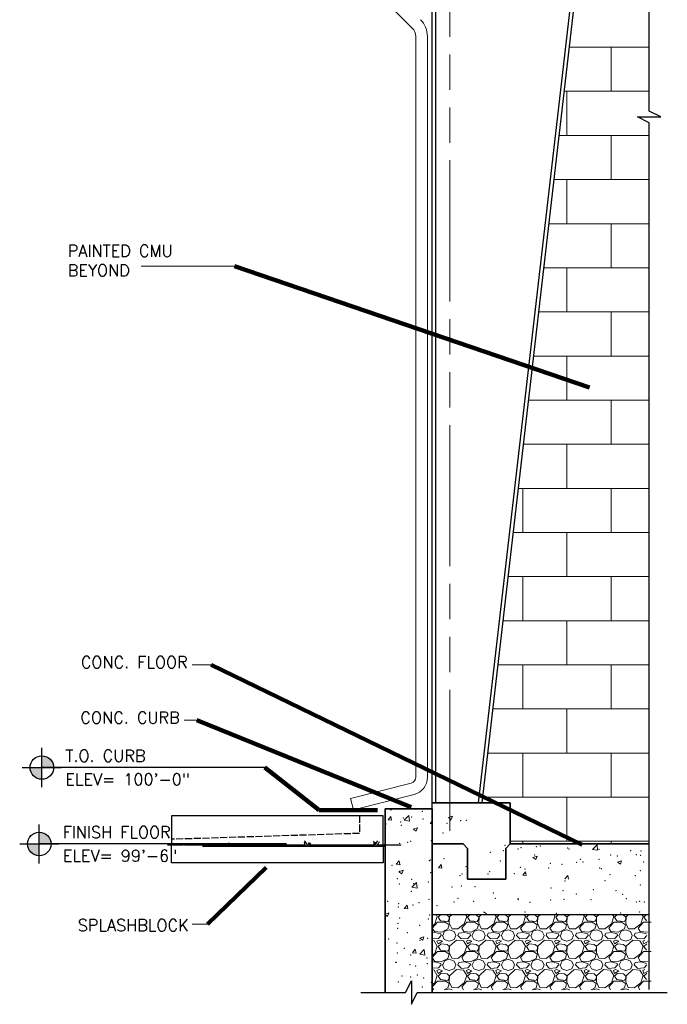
# Model space of a CAD drawing. Extents: x 152 to 589, y 178 to 453.
# Tile 2 of 8: x 264 to 374, y 178 to 345. Entities that reach past the tile are written whole.
import ezdxf

# ---------------------------------------------------------------- set-up
doc = ezdxf.new("R2010")
doc.units = 0
doc.header["$MEASUREMENT"] = 0
for name, pattern in [('od37a204$0$ACAD_ISO02W100', [15, 12, -3]), ('od37a204$0$ACAD_ISO08W100', [36, 24, -3, 6, -3]), ('od37a204$0$ACAD_ISO09W100', [45, 24, -3, 6, -3, 6, -3])]:
    doc.linetypes.add(name, pattern=pattern)
for name, color, linetype, lineweight in [('G-Anno-Text', 53, 'Continuous', 35), ('od37a204$0$A-Anno-Patt', 152, 'Continuous', 18), ('od37a204$0$A-Anno-Text', 53, 'Continuous', 25), ('od37a204$0$A-Roof-Gutr', 1, 'Continuous', 18), ('od37a204$0$A-Roof-Rfdr', 1, 'Continuous', 25), ('od37a204$0$S-Anno-Brkl', 3, 'Continuous', 25), ('od37a204$0$S-Sect-Cntr', 5, 'od37a204$0$ACAD_ISO08W100', 18), ('od37a204$0$S-Sect-Conc', 6, 'Continuous', 35), ('od37a204$0$S-Sect-Fngr', 2, 'Continuous', 35), ('od37a204$0$S-Sect-Join', 1, 'Continuous', 25), ('od37a204$0$S-Sect-Stls', 3, 'Continuous', 25)]:
    doc.layers.add(name, color=color, linetype=linetype, lineweight=lineweight)
doc.styles.add('od37a204$0$NOTES', font='romans.shx')
doc.dimstyles.new('od37a204$0$EARCH', dxfattribs={"dimtxt": 0.125, "dimasz": 0.125, "dimexe": 0.0625, "dimexo": 0.0625, "dimgap": 0.0625, "dimtad": 1, "dimdec": 4, "dimzin": 3, "dimdsep": 46, "dimlunit": 4, "dimtxsty": 'od37a204$0$NOTES', "dimcen": 0.09, "dimclrd": 256, "dimclre": 256, "dimadec": 0, "dimazin": 0, "dimtfac": 0.75, "dimtdec": 4, "dimtmove": 1, "dimatfit": 3, "dimfxl": 0, "dimfrac": 1, "dimtolj": 1, "dimtzin": 3, "dimlwd": 18, "dimlwe": 18, "dimarcsym": 0})

# ---------------------------------------------------------------- blocks, each defined once
blk = doc.blocks.new('od37a204$0$SPLSHS')
at = {"linetype": 'od37a204$0$ACAD_ISO02W100', "ltscale": 0.05}
for p, q in [((2, 2.5), (2, 1)), ((2, 1), (18, 0.5))]:
    blk.add_line(p, q, dxfattribs=at)
at = {"ltscale": 0.05}
for p, q in [((-1.5, 0), (0.486375, 0)), ((0, 0), (0, -1.5)), ((0.772625, 0), (6.255625, 0)), ((6.255625, 0), (6.135125, 0.17975)), ((6.61725, 0), (12.953875, 0)), ((13.0985, 0), (16.893125, 0)), ((17.017, 0), (18.327625, 0)), ((18, -1.5), (18, 0)), ((0, -1.5), (18, -1.5))]:
    blk.add_line(p, q, dxfattribs=at)
at = {"ltscale": 0.05, "flags": 128}
for points in [[(0, 0), (0, 2.5), (18, 2.5), (18, 0)], [(0.486375, 0), (0.350875, 0.225), (0.305625, 0.28525)], [(0.486375, 0.360625), (0.546625, 0.255125), (0.606875, 0.1195), (0.606875, 0.059125), (0.637, 0.029), (0.68225, 0.255125)], [(0.772625, 0), (0.7575, 0.225), (0.787625, 0.3305)], [(6.27075, 0.225), (6.331, 0.149625), (6.376125, 0.07425), (6.436375, -0.016125), (6.52675, 0.209875), (6.61725, 0.315375), (6.6925, 0.37575)], [(6.61725, 0), (6.662375, 0.149625), (6.6925, 0.255125)], [(12.953875, 0), (12.959, 0.0735), (12.96425, 0.125125)], [(13.0055, 0.1355), (13.01075, 0.068375), (13.021, 0.016625), (13.031375, 0.032125), (13.07775, 0.156125), (13.114, 0.1975)], [(13.0985, 0), (13.12425, 0.089), (13.13975, 0.14575)], [(16.893125, 0), (16.88275, 0.0735), (16.857, 0.099375), (16.85175, 0.130375)], [(16.965375, 0.0115), (16.924125, 0.083875), (16.918875, 0.114875), (16.89825, 0.130375)], [(16.965375, 0.0115), (16.97575, 0.047625), (16.986, 0.094125), (16.996375, 0.109625)], [(17.017, 0), (17.027375, 0.063125), (17.037625, 0.099375)]]:
    blk.add_lwpolyline(points, dxfattribs=at)
blk = doc.blocks.new('od37a204$0$TARGET')
h = blk.add_hatch(color=256)
h.paths.add_polyline_path([(0, 0.125), (0, 0), (0.125, 0, 0.000219), (0.125, 0, 0.413978)])
h.paths.add_polyline_path([(0, -0.125), (0, 0), (-0.125, 0, 0.414192)])
for p, q in [((0, -0.208), (0, 0.208)), ((-0.208, 0), (0.208, 0))]:
    blk.add_line(p, q)
blk.add_circle((0, 0), 0.125)
blk = doc.blocks.new('od37a204$0$_None')

msp = doc.modelspace()

# ---------------------------------------------------------------- linework, layer by layer
at = {"layer": 'G-Anno-Text', "lineweight": 18}
for p, q in [((300.7, 303.45), (284.83, 303.45)), ((296.75, 235.71), (293.5, 235.71)), ((294.28, 226.27), (292.11, 226.27)), ((296.13, 191.61), (293.5, 191.61))]:
    msp.add_line(p, q, dxfattribs=at)
at = {"layer": 'od37a204$0$A-Anno-Patt'}
for p, q in [((357.57, 340.68), (371.17, 340.68)), ((364.72, 333.18), (364.72, 340.68)), ((356.7, 333.18), (371.17, 333.18)), ((357.22, 325.68), (357.22, 333.18)), ((355.84, 325.68), (371.17, 325.68)), ((364.72, 318.18), (364.72, 325.68)), ((354.97, 318.18), (371.17, 318.18)), ((357.22, 310.68), (357.22, 318.18)), ((354.11, 310.68), (371.17, 310.68)), ((364.72, 303.18), (364.72, 310.68)), ((353.25, 303.18), (371.17, 303.18)), ((357.22, 295.68), (357.22, 303.18)), ((352.38, 295.68), (371.17, 295.68)), ((364.72, 288.18), (364.72, 295.68)), ((351.52, 288.18), (371.17, 288.18)), ((357.22, 280.68), (357.22, 288.18)), ((350.65, 280.68), (371.17, 280.68)), ((364.72, 273.18), (364.72, 280.68)), ((349.79, 273.18), (371.17, 273.18)), ((357.22, 265.68), (357.22, 273.18)), ((348.93, 265.68), (371.17, 265.68)), ((349.72, 258.18), (349.72, 265.68)), ((364.72, 258.18), (364.72, 265.68)), ((348.06, 258.18), (371.17, 258.18)), ((357.22, 250.68), (357.22, 258.18)), ((347.2, 250.68), (371.17, 250.68)), ((349.72, 243.18), (349.72, 250.68)), ((364.72, 243.18), (364.72, 250.68)), ((346.33, 243.18), (371.17, 243.18)), ((357.22, 235.68), (357.22, 243.18)), ((345.47, 235.68), (371.17, 235.68)), ((349.72, 228.18), (349.72, 235.68)), ((364.72, 228.18), (364.72, 235.68)), ((344.61, 228.18), (371.17, 228.18)), ((357.22, 220.68), (357.22, 228.18)), ((343.74, 220.68), (371.17, 220.68)), ((349.72, 213.18), (349.72, 220.68)), ((364.72, 213.18), (364.72, 220.68)), ((342.88, 213.18), (371.17, 213.18)), ((357.22, 205.68), (357.22, 213.18)), ((326.8, 209.31), (327.28, 209.89)), ((326.8, 209.31), (327.39, 209.26)), ((327.39, 209.26), (327.28, 209.89)), ((329.54, 209.26), (330.31, 210.08)), ((329.54, 209.26), (330.43, 209.13)), ((330.43, 209.13), (330.31, 210.08)), ((337.06, 209.71), (337.76, 209.98)), ((337.06, 209.71), (337.55, 209.37)), ((337.55, 209.37), (337.76, 209.98)), ((331.09, 207.73), (331.79, 208)), ((331.09, 207.73), (331.58, 207.4)), ((331.58, 207.4), (331.79, 208)), ((333.97, 208.69), (334.3, 209.08)), ((333.97, 208.69), (334.3, 208.66)), ((347.58, 205.68), (371.17, 205.68)), ((349.72, 205.23), (349.72, 205.68)), ((361.55, 204.3), (362.33, 205.11)), ((361.55, 204.3), (362.44, 204.16)), ((362.44, 204.16), (362.33, 205.11)), ((364.72, 205.23), (364.72, 205.68)), ((351.43, 202.91), (352.13, 203.18)), ((351.43, 202.91), (351.92, 202.57)), ((351.92, 202.57), (352.13, 203.18)), ((328.18, 201.79), (328.67, 202.37)), ((328.18, 201.79), (328.78, 201.74)), ((328.78, 201.74), (328.67, 202.37)), ((335.36, 201.16), (335.84, 201.74)), ((335.36, 201.16), (335.95, 201.11)), ((335.95, 201.11), (335.84, 201.74)), ((365.8, 202.11), (366.5, 202.38)), ((365.8, 202.11), (366.3, 201.77)), ((366.3, 201.77), (366.5, 202.38)), ((328.65, 200.48), (329.35, 200.75)), ((328.65, 200.48), (329.15, 200.15)), ((329.15, 200.15), (329.35, 200.75)), ((349.7, 199.91), (350.18, 200.48)), ((349.7, 199.91), (350.3, 199.86)), ((350.3, 199.86), (350.18, 200.48)), ((356.87, 199.28), (357.36, 199.86)), ((357.47, 199.23), (357.36, 199.86)), ((330.86, 197.87), (331.64, 198.68)), ((330.86, 197.87), (331.75, 197.73)), ((331.75, 197.73), (331.64, 198.68)), ((329.57, 194.27), (330.05, 194.84)), ((329.57, 194.27), (330.17, 194.22)), ((330.17, 194.22), (330.05, 194.84)), ((326.3, 193.26), (326.92, 193.5)), ((326.3, 193.18), (326.72, 192.9)), ((326.72, 192.9), (326.92, 193.5)), ((334.77, 191.63), (335.17, 192.88)), ((335.18, 192.88), (334.97, 193.23)), ((335.77, 193.23), (335.32, 192.78)), ((335.32, 192.78), (335.72, 192.18)), ((336.83, 193.13), (336.18, 193.23)), ((337.23, 192.78), (336.83, 193.13)), ((337.27, 192.83), (337.22, 191.78)), ((337.22, 192.48), (337.22, 192.78)), ((337.71, 193.23), (337.27, 192.83)), ((339.77, 191.63), (340.17, 192.88)), ((340.18, 192.88), (339.97, 193.23)), ((340.77, 193.23), (340.32, 192.78)), ((340.32, 192.78), (340.72, 192.18)), ((341.83, 193.13), (341.18, 193.23)), ((342.23, 192.78), (341.83, 193.13)), ((342.27, 192.83), (342.22, 191.78)), ((342.22, 192.48), (342.22, 192.78)), ((342.71, 193.23), (342.27, 192.83)), ((343.02, 193.68), (343.52, 193.35)), ((344.77, 191.63), (345.17, 192.88)), ((345.18, 192.88), (344.97, 193.23)), ((345.77, 193.23), (345.32, 192.78)), ((345.32, 192.78), (345.72, 192.18)), ((346.83, 193.13), (346.18, 193.23)), ((347.23, 192.78), (346.83, 193.13)), ((347.27, 192.83), (347.22, 191.78)), ((347.22, 192.48), (347.22, 192.78)), ((347.71, 193.23), (347.27, 192.83)), ((349.77, 191.63), (350.17, 192.88)), ((350.18, 192.88), (349.97, 193.23)), ((350.77, 193.23), (350.32, 192.78)), ((350.32, 192.78), (350.72, 192.18)), ((351.83, 193.13), (351.18, 193.23)), ((352.23, 192.78), (351.83, 193.13)), ((352.27, 192.83), (352.22, 191.78)), ((352.22, 192.48), (352.22, 192.78)), ((352.71, 193.23), (352.27, 192.83)), ((354.77, 191.63), (355.17, 192.88)), ((355.18, 192.88), (354.97, 193.23)), ((355.77, 193.23), (355.32, 192.78)), ((355.32, 192.78), (355.72, 192.18)), ((356.83, 193.13), (356.18, 193.23)), ((357.23, 192.78), (356.83, 193.13)), ((356.87, 193.28), (357.46, 193.23)), ((357.27, 192.83), (357.22, 191.78)), ((357.22, 192.48), (357.22, 192.78)), ((357.71, 193.23), (357.27, 192.83)), ((359.77, 191.63), (360.17, 192.88)), ((360.18, 192.88), (359.97, 193.23)), ((360.77, 193.23), (360.32, 192.78)), ((360.32, 192.78), (360.72, 192.18)), ((361.83, 193.13), (361.18, 193.23)), ((362.23, 192.78), (361.83, 193.13)), ((362.27, 192.83), (362.22, 191.78)), ((362.22, 192.48), (362.22, 192.78)), ((362.71, 193.23), (362.27, 192.83)), ((364.77, 191.63), (365.17, 192.88)), ((365.18, 192.88), (364.97, 193.23)), ((365.77, 193.23), (365.32, 192.78)), ((365.32, 192.78), (365.72, 192.18)), ((366.83, 193.13), (366.18, 193.23)), ((367.23, 192.78), (366.83, 193.13)), ((367.27, 192.83), (367.22, 191.78)), ((367.22, 192.48), (367.22, 192.78)), ((367.71, 193.23), (367.27, 192.83)), ((369.77, 191.63), (370.17, 192.88)), ((370.18, 192.88), (369.97, 193.23)), ((370.77, 193.23), (370.32, 192.78)), ((370.32, 192.78), (370.72, 192.18)), ((334.3, 191.26), (334.77, 191.63)), ((334.32, 190.93), (335.22, 191.93)), ((334.68, 190.33), (334.33, 190.93)), ((335.22, 191.93), (336.52, 191.93)), ((335.72, 192.18), (336.97, 192.03)), ((336.52, 191.94), (337.17, 191.49)), ((337.17, 191.48), (336.97, 190.78)), ((336.98, 192.03), (337.23, 192.48)), ((337.22, 191.79), (337.62, 190.84)), ((337.62, 190.83), (338.67, 190.78)), ((338.67, 190.78), (339.77, 191.63)), ((339.32, 190.93), (340.22, 191.93)), ((339.68, 190.33), (339.33, 190.93)), ((340.22, 191.93), (341.52, 191.93)), ((340.72, 192.18), (341.97, 192.03)), ((341.52, 191.94), (342.17, 191.49)), ((342.17, 191.48), (341.97, 190.78)), ((341.98, 192.03), (342.23, 192.48)), ((342.22, 191.79), (342.62, 190.84)), ((342.62, 190.83), (343.67, 190.78)), ((343.67, 190.78), (344.77, 191.63)), ((344.32, 190.93), (345.22, 191.93)), ((344.68, 190.33), (344.33, 190.93)), ((345.22, 191.93), (346.52, 191.93)), ((345.72, 192.18), (346.97, 192.03)), ((346.52, 191.94), (347.17, 191.49)), ((347.17, 191.48), (346.97, 190.78)), ((346.98, 192.03), (347.23, 192.48)), ((347.22, 191.79), (347.62, 190.84)), ((347.62, 190.83), (348.67, 190.78)), ((348.67, 190.78), (349.77, 191.63)), ((349.32, 190.93), (350.22, 191.93)), ((349.68, 190.33), (349.33, 190.93)), ((350.22, 191.93), (351.52, 191.93)), ((350.72, 192.18), (351.97, 192.03)), ((351.52, 191.94), (352.17, 191.49)), ((352.17, 191.48), (351.97, 190.78)), ((351.98, 192.03), (352.23, 192.48)), ((352.22, 191.79), (352.62, 190.84)), ((352.62, 190.83), (353.67, 190.78)), ((353.67, 190.78), (354.77, 191.63)), ((354.32, 190.93), (355.22, 191.93)), ((354.68, 190.33), (354.33, 190.93)), ((355.22, 191.93), (356.52, 191.93)), ((355.72, 192.18), (356.97, 192.03)), ((356.52, 191.94), (357.17, 191.49)), ((357.17, 191.48), (356.97, 190.78)), ((356.98, 192.03), (357.23, 192.48)), ((357.22, 191.79), (357.62, 190.84)), ((357.62, 190.83), (358.67, 190.78)), ((358.67, 190.78), (359.77, 191.63)), ((359.32, 190.93), (360.22, 191.93)), ((359.68, 190.33), (359.33, 190.93)), ((360.22, 191.93), (361.52, 191.93)), ((360.72, 192.18), (361.97, 192.03)), ((361.52, 191.94), (362.17, 191.49)), ((361.98, 192.03), (362.23, 192.48)), ((362.18, 191.48), (361.98, 190.78)), ((362.22, 191.79), (362.62, 190.84)), ((362.62, 190.83), (363.67, 190.78)), ((363.67, 190.78), (364.77, 191.63)), ((364.32, 190.93), (365.22, 191.93)), ((364.68, 190.33), (364.33, 190.93)), ((365.22, 191.93), (366.52, 191.93)), ((365.72, 192.18), (366.97, 192.03)), ((366.52, 191.94), (367.17, 191.49)), ((366.98, 192.03), (367.23, 192.48)), ((367.18, 191.48), (366.98, 190.78)), ((367.22, 191.79), (367.62, 190.84)), ((367.62, 190.83), (368.67, 190.78)), ((368.67, 190.78), (369.77, 191.63)), ((369.32, 190.93), (370.22, 191.93)), ((369.68, 190.33), (369.33, 190.93)), ((370.22, 191.93), (371.52, 191.93)), ((332.19, 189.21), (332.89, 189.47)), ((332.19, 189.21), (332.69, 188.87)), ((332.69, 188.87), (332.89, 189.47)), ((334.77, 190.18), (334.3, 190.13)), ((335.37, 189.18), (334.3, 189.09)), ((335.92, 190.23), (334.67, 190.33)), ((335.77, 189.93), (334.77, 190.18)), ((335.82, 189.68), (335.37, 189.18)), ((335.82, 189.68), (335.77, 189.93)), ((336.97, 190.78), (335.92, 190.23)), ((336.07, 189.68), (336.37, 188.98)), ((336.12, 189.68), (336.42, 190.38)), ((336.42, 190.38), (337.22, 190.63)), ((337.22, 190.63), (338.02, 190.33)), ((338.02, 190.33), (338.32, 189.68)), ((338.07, 188.98), (338.32, 189.68)), ((338.67, 189.68), (338.82, 190.08)), ((339.22, 189.09), (338.67, 189.69)), ((339.77, 190.18), (338.82, 190.08)), ((340.37, 189.18), (339.22, 189.08)), ((340.92, 190.23), (339.67, 190.33)), ((340.77, 189.93), (339.77, 190.18)), ((340.82, 189.68), (340.37, 189.18)), ((340.82, 189.68), (340.77, 189.93)), ((341.97, 190.78), (340.92, 190.23)), ((341.07, 189.68), (341.37, 188.98)), ((341.12, 189.68), (341.42, 190.38)), ((341.42, 190.38), (342.22, 190.63)), ((342.22, 190.63), (343.02, 190.33)), ((343.02, 190.33), (343.32, 189.68)), ((343.07, 188.98), (343.32, 189.68)), ((343.67, 189.68), (343.82, 190.08)), ((344.22, 189.09), (343.67, 189.69)), ((344.77, 190.18), (343.82, 190.08)), ((345.37, 189.18), (344.22, 189.08)), ((345.92, 190.23), (344.67, 190.33)), ((345.77, 189.93), (344.77, 190.18)), ((345.82, 189.68), (345.37, 189.18)), ((345.82, 189.68), (345.77, 189.93)), ((346.97, 190.78), (345.92, 190.23)), ((346.07, 189.68), (346.37, 188.98)), ((346.12, 189.68), (346.42, 190.38)), ((346.42, 190.38), (347.22, 190.63)), ((347.22, 190.63), (348.02, 190.33)), ((348.02, 190.33), (348.32, 189.68)), ((348.07, 188.98), (348.32, 189.68)), ((348.67, 189.68), (348.82, 190.08)), ((349.22, 189.09), (348.67, 189.69)), ((349.77, 190.18), (348.82, 190.08)), ((350.37, 189.18), (349.22, 189.08)), ((350.92, 190.23), (349.67, 190.33)), ((350.77, 189.93), (349.77, 190.18)), ((350.82, 189.68), (350.37, 189.18)), ((350.82, 189.68), (350.77, 189.93)), ((351.97, 190.78), (350.92, 190.23)), ((351.07, 189.68), (351.37, 188.98)), ((351.12, 189.68), (351.42, 190.38)), ((351.42, 190.38), (352.22, 190.63)), ((352.22, 190.63), (353.02, 190.33)), ((353.02, 190.33), (353.32, 189.68)), ((353.07, 188.98), (353.32, 189.68)), ((353.67, 189.68), (353.82, 190.08)), ((354.22, 189.09), (353.67, 189.69)), ((354.77, 190.18), (353.82, 190.08)), ((355.37, 189.18), (354.22, 189.08)), ((355.92, 190.23), (354.67, 190.33)), ((355.77, 189.93), (354.77, 190.18)), ((355.82, 189.68), (355.37, 189.18)), ((355.82, 189.68), (355.77, 189.93)), ((356.97, 190.78), (355.92, 190.23)), ((356.07, 189.68), (356.37, 188.98)), ((356.12, 189.68), (356.42, 190.38)), ((356.42, 190.38), (357.22, 190.63)), ((357.22, 190.63), (358.02, 190.33)), ((358.02, 190.33), (358.32, 189.68)), ((358.07, 188.98), (358.32, 189.68)), ((358.67, 189.68), (358.82, 190.08)), ((359.22, 189.09), (358.67, 189.69)), ((359.77, 190.18), (358.82, 190.08)), ((360.37, 189.18), (359.22, 189.08)), ((360.92, 190.23), (359.67, 190.33)), ((360.77, 189.93), (359.77, 190.18)), ((360.82, 189.68), (360.37, 189.18)), ((360.82, 189.68), (360.77, 189.93)), ((361.97, 190.78), (360.92, 190.23)), ((361.07, 189.68), (361.37, 188.98)), ((361.12, 189.68), (361.42, 190.38)), ((361.42, 190.38), (362.22, 190.63)), ((362.22, 190.63), (363.02, 190.33)), ((363.02, 190.33), (363.32, 189.68)), ((363.07, 188.98), (363.32, 189.68)), ((363.67, 189.68), (363.82, 190.08)), ((364.22, 189.09), (363.67, 189.69)), ((364.77, 190.18), (363.82, 190.08)), ((365.37, 189.18), (364.22, 189.08)), ((365.92, 190.23), (364.67, 190.33)), ((365.77, 189.93), (364.77, 190.18)), ((365.82, 189.68), (365.37, 189.18)), ((365.82, 189.68), (365.77, 189.93)), ((366.97, 190.78), (365.92, 190.23)), ((366.07, 189.68), (366.37, 188.98)), ((366.12, 189.68), (366.42, 190.38)), ((366.42, 190.38), (367.22, 190.63)), ((367.22, 190.63), (368.02, 190.33)), ((368.02, 190.33), (368.32, 189.68)), ((368.07, 188.98), (368.32, 189.68)), ((368.67, 189.68), (368.82, 190.08)), ((369.22, 189.09), (368.67, 189.69)), ((369.77, 190.18), (368.82, 190.08)), ((370.37, 189.18), (369.22, 189.08)), ((370.92, 190.23), (369.67, 190.33)), ((370.77, 189.93), (369.77, 190.18)), ((370.82, 189.68), (370.37, 189.18)), ((334.62, 188.78), (334.3, 188.81)), ((335.18, 187.88), (334.63, 188.78)), ((334.77, 186.63), (335.17, 187.88)), ((335.47, 188.88), (335.12, 188.73)), ((335.12, 188.73), (335.32, 188.23)), ((335.32, 188.23), (336.07, 188.68)), ((335.82, 188.28), (335.32, 187.78)), ((335.32, 187.78), (335.72, 187.18)), ((336.07, 188.68), (335.47, 188.88)), ((336.83, 188.13), (335.83, 188.28)), ((336.37, 188.98), (337.22, 188.73)), ((337.23, 187.78), (336.83, 188.13)), ((336.98, 187.03), (337.23, 187.48)), ((337.22, 188.73), (338.07, 188.98)), ((337.27, 187.83), (337.22, 186.78)), ((337.22, 187.48), (337.22, 187.78)), ((338.42, 188.88), (337.27, 187.83)), ((339.62, 188.78), (338.42, 188.88)), ((340.18, 187.88), (339.63, 188.78)), ((339.77, 186.63), (340.17, 187.88)), ((340.47, 188.88), (340.12, 188.73)), ((340.12, 188.73), (340.32, 188.23)), ((340.32, 188.23), (341.07, 188.68)), ((340.82, 188.28), (340.32, 187.78)), ((340.32, 187.78), (340.72, 187.18)), ((341.07, 188.68), (340.47, 188.88)), ((341.83, 188.13), (340.83, 188.28)), ((341.37, 188.98), (342.22, 188.73)), ((342.23, 187.78), (341.83, 188.13)), ((341.98, 187.03), (342.23, 187.48)), ((342.22, 188.73), (343.07, 188.98)), ((342.27, 187.83), (342.22, 186.78)), ((342.22, 187.48), (342.22, 187.78)), ((343.42, 188.88), (342.27, 187.83)), ((344.62, 188.78), (343.42, 188.88)), ((345.18, 187.88), (344.63, 188.78)), ((344.77, 186.63), (345.17, 187.88)), ((345.47, 188.88), (345.12, 188.73)), ((345.12, 188.73), (345.32, 188.23)), ((345.32, 188.23), (346.07, 188.68)), ((345.82, 188.28), (345.32, 187.78)), ((345.32, 187.78), (345.72, 187.18)), ((346.07, 188.68), (345.47, 188.88)), ((346.83, 188.13), (345.83, 188.28)), ((346.37, 188.98), (347.22, 188.73)), ((347.23, 187.78), (346.83, 188.13)), ((346.98, 187.03), (347.23, 187.48)), ((347.22, 188.73), (348.07, 188.98)), ((347.27, 187.83), (347.22, 186.78)), ((347.22, 187.48), (347.22, 187.78)), ((348.42, 188.88), (347.27, 187.83)), ((349.62, 188.78), (348.42, 188.88)), ((350.18, 187.88), (349.63, 188.78)), ((349.77, 186.63), (350.17, 187.88)), ((350.47, 188.88), (350.12, 188.73)), ((350.12, 188.73), (350.32, 188.23)), ((350.32, 188.23), (351.07, 188.68)), ((350.82, 188.28), (350.32, 187.78)), ((350.32, 187.78), (350.72, 187.18)), ((351.07, 188.68), (350.47, 188.88)), ((351.83, 188.13), (350.83, 188.28)), ((351.37, 188.98), (352.22, 188.73)), ((352.23, 187.78), (351.83, 188.13)), ((351.98, 187.03), (352.23, 187.48)), ((352.22, 188.73), (353.07, 188.98)), ((352.27, 187.83), (352.22, 186.78)), ((352.22, 187.48), (352.22, 187.78)), ((353.42, 188.88), (352.27, 187.83)), ((354.62, 188.78), (353.42, 188.88)), ((355.18, 187.88), (354.63, 188.78)), ((354.77, 186.63), (355.17, 187.88)), ((355.47, 188.88), (355.12, 188.73)), ((355.12, 188.73), (355.32, 188.23)), ((355.32, 188.23), (356.07, 188.68)), ((355.82, 188.28), (355.32, 187.78)), ((355.32, 187.78), (355.72, 187.18)), ((356.07, 188.68), (355.47, 188.88)), ((356.83, 188.13), (355.83, 188.28)), ((356.37, 188.98), (357.22, 188.73)), ((357.23, 187.78), (356.83, 188.13)), ((356.98, 187.03), (357.23, 187.48)), ((357.22, 188.73), (358.07, 188.98)), ((357.27, 187.83), (357.22, 186.78)), ((357.22, 187.48), (357.22, 187.78)), ((358.42, 188.88), (357.27, 187.83)), ((359.62, 188.78), (358.42, 188.88)), ((360.18, 187.88), (359.63, 188.78)), ((359.77, 186.63), (360.17, 187.88)), ((360.47, 188.88), (360.12, 188.73)), ((360.12, 188.73), (360.32, 188.23)), ((360.32, 188.23), (361.07, 188.68)), ((360.82, 188.28), (360.32, 187.78)), ((360.32, 187.78), (360.72, 187.18)), ((361.07, 188.68), (360.47, 188.88)), ((361.83, 188.13), (360.83, 188.28)), ((361.37, 188.98), (362.22, 188.73)), ((362.23, 187.78), (361.83, 188.13)), ((361.98, 187.03), (362.23, 187.48)), ((362.22, 188.73), (363.07, 188.98)), ((362.27, 187.83), (362.22, 186.78)), ((362.22, 187.48), (362.22, 187.78)), ((363.42, 188.88), (362.27, 187.83)), ((364.62, 188.78), (363.42, 188.88)), ((365.18, 187.88), (364.63, 188.78)), ((364.77, 186.63), (365.17, 187.88)), ((365.47, 188.88), (365.12, 188.73)), ((365.12, 188.73), (365.32, 188.23)), ((365.32, 188.23), (366.07, 188.68)), ((365.82, 188.28), (365.32, 187.78)), ((365.32, 187.78), (365.72, 187.18)), ((366.07, 188.68), (365.47, 188.88)), ((366.83, 188.13), (365.83, 188.28)), ((366.37, 188.98), (367.22, 188.73)), ((367.23, 187.78), (366.83, 188.13)), ((366.98, 187.03), (367.23, 187.48)), ((367.22, 188.73), (368.07, 188.98)), ((367.27, 187.83), (367.22, 186.78)), ((367.22, 187.48), (367.22, 187.78)), ((368.42, 188.88), (367.27, 187.83)), ((369.62, 188.78), (368.42, 188.88)), ((370.18, 187.88), (369.63, 188.78)), ((369.77, 186.63), (370.17, 187.88)), ((370.47, 188.88), (370.12, 188.73)), ((370.12, 188.73), (370.32, 188.23)), ((370.32, 188.23), (371.07, 188.68)), ((370.82, 188.28), (370.32, 187.78)), ((370.32, 187.78), (370.72, 187.18)), ((330.96, 186.75), (331.44, 187.32)), ((330.96, 186.75), (331.56, 186.69)), ((331.56, 186.69), (331.44, 187.32)), ((332.19, 186.47), (332.97, 187.28)), ((332.19, 186.47), (333.08, 186.33)), ((333.08, 186.33), (332.97, 187.28)), ((334.3, 186.26), (334.77, 186.63)), ((334.32, 185.93), (335.22, 186.93)), ((334.68, 185.33), (334.33, 185.93)), ((335.22, 186.93), (336.52, 186.93)), ((335.72, 187.18), (336.97, 187.03)), ((336.52, 186.94), (337.17, 186.49)), ((337.17, 186.48), (336.97, 185.78)), ((337.22, 186.79), (337.62, 185.84)), ((337.62, 185.83), (338.67, 185.78)), ((338.67, 185.78), (339.77, 186.63)), ((339.32, 185.93), (340.22, 186.93)), ((339.68, 185.33), (339.33, 185.93)), ((340.22, 186.93), (341.52, 186.93)), ((340.72, 187.18), (341.97, 187.03)), ((341.52, 186.94), (342.17, 186.49)), ((342.17, 186.48), (341.97, 185.78)), ((342.22, 186.79), (342.62, 185.84)), ((342.62, 185.83), (343.67, 185.78)), ((343.67, 185.78), (344.77, 186.63)), ((344.32, 185.93), (345.22, 186.93)), ((344.68, 185.33), (344.33, 185.93)), ((345.22, 186.93), (346.52, 186.93)), ((345.72, 187.18), (346.97, 187.03)), ((346.52, 186.94), (347.17, 186.49)), ((347.17, 186.48), (346.97, 185.78)), ((347.22, 186.79), (347.62, 185.84)), ((347.62, 185.83), (348.67, 185.78)), ((348.67, 185.78), (349.77, 186.63)), ((349.32, 185.93), (350.22, 186.93)), ((349.68, 185.33), (349.33, 185.93)), ((350.22, 186.93), (351.52, 186.93)), ((350.72, 187.18), (351.97, 187.03)), ((351.52, 186.94), (352.17, 186.49)), ((352.17, 186.48), (351.97, 185.78)), ((352.22, 186.79), (352.62, 185.84)), ((352.62, 185.83), (353.67, 185.78)), ((353.67, 185.78), (354.77, 186.63)), ((354.32, 185.93), (355.22, 186.93)), ((354.68, 185.33), (354.33, 185.93)), ((355.22, 186.93), (356.52, 186.93)), ((355.72, 187.18), (356.97, 187.03)), ((356.52, 186.94), (357.17, 186.49)), ((357.17, 186.48), (356.97, 185.78)), ((357.22, 186.79), (357.62, 185.84)), ((357.62, 185.83), (358.67, 185.78)), ((358.67, 185.78), (359.77, 186.63)), ((359.32, 185.93), (360.22, 186.93)), ((359.68, 185.33), (359.33, 185.93)), ((360.22, 186.93), (361.52, 186.93)), ((360.72, 187.18), (361.97, 187.03)), ((361.52, 186.94), (362.17, 186.49)), ((362.18, 186.48), (361.98, 185.78)), ((362.22, 186.79), (362.62, 185.84)), ((362.62, 185.83), (363.67, 185.78)), ((363.67, 185.78), (364.77, 186.63)), ((364.32, 185.93), (365.22, 186.93)), ((364.68, 185.33), (364.33, 185.93)), ((365.22, 186.93), (366.52, 186.93)), ((365.72, 187.18), (366.97, 187.03)), ((366.52, 186.94), (367.17, 186.49)), ((367.18, 186.48), (366.98, 185.78)), ((367.22, 186.79), (367.62, 185.84)), ((367.62, 185.83), (368.67, 185.78)), ((368.67, 185.78), (369.77, 186.63)), ((369.32, 185.93), (370.22, 186.93)), ((369.68, 185.33), (369.33, 185.93)), ((370.22, 186.93), (371.52, 186.93)), ((334.77, 185.18), (334.3, 185.13)), ((335.37, 184.18), (334.3, 184.09)), ((335.92, 185.23), (334.67, 185.33)), ((335.77, 184.93), (334.77, 185.18)), ((335.82, 184.68), (335.37, 184.18)), ((335.82, 184.68), (335.77, 184.93)), ((336.97, 185.78), (335.92, 185.23)), ((336.07, 184.68), (336.37, 183.98)), ((336.12, 184.68), (336.42, 185.38)), ((336.42, 185.38), (337.22, 185.63)), ((337.22, 185.63), (338.02, 185.33)), ((338.02, 185.33), (338.32, 184.68)), ((338.07, 183.98), (338.32, 184.68)), ((338.67, 184.68), (338.82, 185.08)), ((339.22, 184.09), (338.67, 184.69)), ((339.77, 185.18), (338.82, 185.08)), ((340.37, 184.18), (339.22, 184.08)), ((340.92, 185.23), (339.67, 185.33)), ((340.77, 184.93), (339.77, 185.18)), ((340.82, 184.68), (340.37, 184.18)), ((340.82, 184.68), (340.77, 184.93)), ((341.97, 185.78), (340.92, 185.23)), ((341.07, 184.68), (341.37, 183.98)), ((341.12, 184.68), (341.42, 185.38)), ((341.42, 185.38), (342.22, 185.63)), ((342.22, 185.63), (343.02, 185.33)), ((343.02, 185.33), (343.32, 184.68)), ((343.07, 183.98), (343.32, 184.68)), ((343.67, 184.68), (343.82, 185.08)), ((344.22, 184.09), (343.67, 184.69)), ((344.77, 185.18), (343.82, 185.08)), ((345.37, 184.18), (344.22, 184.08)), ((345.92, 185.23), (344.67, 185.33)), ((345.77, 184.93), (344.77, 185.18)), ((345.82, 184.68), (345.37, 184.18)), ((345.82, 184.68), (345.77, 184.93)), ((346.97, 185.78), (345.92, 185.23)), ((346.07, 184.68), (346.37, 183.98)), ((346.12, 184.68), (346.42, 185.38)), ((346.42, 185.38), (347.22, 185.63)), ((347.22, 185.63), (348.02, 185.33)), ((348.02, 185.33), (348.32, 184.68)), ((348.07, 183.98), (348.32, 184.68)), ((348.67, 184.68), (348.82, 185.08)), ((349.22, 184.09), (348.67, 184.69)), ((349.77, 185.18), (348.82, 185.08)), ((350.37, 184.18), (349.22, 184.08)), ((350.92, 185.23), (349.67, 185.33)), ((350.77, 184.93), (349.77, 185.18)), ((350.82, 184.68), (350.37, 184.18)), ((350.82, 184.68), (350.77, 184.93)), ((351.97, 185.78), (350.92, 185.23)), ((351.07, 184.68), (351.37, 183.98)), ((351.12, 184.68), (351.42, 185.38)), ((351.42, 185.38), (352.22, 185.63)), ((352.22, 185.63), (353.02, 185.33)), ((353.02, 185.33), (353.32, 184.68)), ((353.07, 183.98), (353.32, 184.68)), ((353.67, 184.68), (353.82, 185.08)), ((354.22, 184.09), (353.67, 184.69)), ((354.77, 185.18), (353.82, 185.08)), ((355.37, 184.18), (354.22, 184.08)), ((355.92, 185.23), (354.67, 185.33)), ((355.77, 184.93), (354.77, 185.18)), ((355.82, 184.68), (355.37, 184.18)), ((355.82, 184.68), (355.77, 184.93)), ((356.97, 185.78), (355.92, 185.23)), ((356.07, 184.68), (356.37, 183.98)), ((356.12, 184.68), (356.42, 185.38)), ((356.42, 185.38), (357.22, 185.63)), ((357.22, 185.63), (358.02, 185.33)), ((358.02, 185.33), (358.32, 184.68)), ((358.07, 183.98), (358.32, 184.68)), ((358.67, 184.68), (358.82, 185.08)), ((359.22, 184.09), (358.67, 184.69)), ((359.77, 185.18), (358.82, 185.08)), ((360.37, 184.18), (359.22, 184.08)), ((360.92, 185.23), (359.67, 185.33)), ((360.77, 184.93), (359.77, 185.18)), ((360.82, 184.68), (360.37, 184.18)), ((360.82, 184.68), (360.77, 184.93)), ((361.97, 185.78), (360.92, 185.23)), ((361.07, 184.68), (361.37, 183.98)), ((361.12, 184.68), (361.42, 185.38)), ((361.42, 185.38), (362.22, 185.63)), ((362.22, 185.63), (363.02, 185.33)), ((363.02, 185.33), (363.32, 184.68)), ((363.07, 183.98), (363.32, 184.68)), ((363.67, 184.68), (363.82, 185.08)), ((364.22, 184.09), (363.67, 184.69)), ((364.77, 185.18), (363.82, 185.08)), ((365.37, 184.18), (364.22, 184.08)), ((365.92, 185.23), (364.67, 185.33)), ((365.77, 184.93), (364.77, 185.18)), ((365.82, 184.68), (365.37, 184.18)), ((365.82, 184.68), (365.77, 184.93)), ((366.97, 185.78), (365.92, 185.23)), ((366.07, 184.68), (366.37, 183.98)), ((366.12, 184.68), (366.42, 185.38)), ((366.42, 185.38), (367.22, 185.63)), ((367.22, 185.63), (368.02, 185.33)), ((368.02, 185.33), (368.32, 184.68)), ((368.07, 183.98), (368.32, 184.68)), ((368.67, 184.68), (368.82, 185.08)), ((369.22, 184.09), (368.67, 184.69)), ((369.77, 185.18), (368.82, 185.08)), ((370.37, 184.18), (369.22, 184.08)), ((370.92, 185.23), (369.67, 185.33)), ((370.77, 184.93), (369.77, 185.18)), ((370.82, 184.68), (370.37, 184.18)), ((334.62, 183.78), (334.3, 183.81)), ((335.18, 182.88), (334.63, 183.78)), ((334.77, 181.63), (335.17, 182.88)), ((335.47, 183.88), (335.12, 183.73)), ((335.12, 183.73), (335.32, 183.23)), ((335.32, 183.23), (336.07, 183.68)), ((335.82, 183.28), (335.32, 182.78)), ((335.32, 182.78), (335.72, 182.18)), ((336.07, 183.68), (335.47, 183.88)), ((336.83, 183.13), (335.83, 183.28)), ((336.37, 183.98), (337.22, 183.73)), ((337.23, 182.78), (336.83, 183.13)), ((336.98, 182.03), (337.23, 182.48)), ((337.22, 183.73), (338.07, 183.98)), ((337.27, 182.83), (337.22, 181.78)), ((337.22, 182.48), (337.22, 182.78)), ((338.42, 183.88), (337.27, 182.83)), ((339.62, 183.78), (338.42, 183.88)), ((340.18, 182.88), (339.63, 183.78)), ((339.77, 181.63), (340.17, 182.88)), ((340.47, 183.88), (340.12, 183.73)), ((340.12, 183.73), (340.32, 183.23)), ((340.32, 183.23), (341.07, 183.68)), ((340.82, 183.28), (340.32, 182.78)), ((340.32, 182.78), (340.72, 182.18)), ((341.07, 183.68), (340.47, 183.88)), ((341.83, 183.13), (340.83, 183.28)), ((341.37, 183.98), (342.22, 183.73)), ((342.23, 182.78), (341.83, 183.13)), ((341.98, 182.03), (342.23, 182.48)), ((342.22, 183.73), (343.07, 183.98)), ((342.27, 182.83), (342.22, 181.78)), ((342.22, 182.48), (342.22, 182.78)), ((343.42, 183.88), (342.27, 182.83)), ((344.62, 183.78), (343.42, 183.88)), ((345.18, 182.88), (344.63, 183.78)), ((344.77, 181.63), (345.17, 182.88)), ((345.47, 183.88), (345.12, 183.73)), ((345.12, 183.73), (345.32, 183.23)), ((345.32, 183.23), (346.07, 183.68)), ((345.82, 183.28), (345.32, 182.78)), ((345.32, 182.78), (345.72, 182.18)), ((346.07, 183.68), (345.47, 183.88)), ((346.83, 183.13), (345.83, 183.28)), ((346.37, 183.98), (347.22, 183.73)), ((347.23, 182.78), (346.83, 183.13)), ((346.98, 182.03), (347.23, 182.48)), ((347.22, 183.73), (348.07, 183.98)), ((347.27, 182.83), (347.22, 181.78)), ((347.22, 182.48), (347.22, 182.78)), ((348.42, 183.88), (347.27, 182.83)), ((349.62, 183.78), (348.42, 183.88)), ((350.18, 182.88), (349.63, 183.78)), ((349.77, 181.63), (350.17, 182.88)), ((350.47, 183.88), (350.12, 183.73)), ((350.12, 183.73), (350.32, 183.23)), ((350.32, 183.23), (351.07, 183.68)), ((350.82, 183.28), (350.32, 182.78)), ((350.32, 182.78), (350.72, 182.18)), ((351.07, 183.68), (350.47, 183.88)), ((351.83, 183.13), (350.83, 183.28)), ((351.37, 183.98), (352.22, 183.73)), ((352.23, 182.78), (351.83, 183.13)), ((351.98, 182.03), (352.23, 182.48)), ((352.22, 183.73), (353.07, 183.98)), ((352.27, 182.83), (352.22, 181.78)), ((352.22, 182.48), (352.22, 182.78)), ((353.42, 183.88), (352.27, 182.83)), ((354.62, 183.78), (353.42, 183.88)), ((355.18, 182.88), (354.63, 183.78)), ((354.77, 181.63), (355.17, 182.88)), ((355.47, 183.88), (355.12, 183.73)), ((355.12, 183.73), (355.32, 183.23)), ((355.32, 183.23), (356.07, 183.68)), ((355.82, 183.28), (355.32, 182.78)), ((355.32, 182.78), (355.72, 182.18)), ((356.07, 183.68), (355.47, 183.88)), ((356.83, 183.13), (355.83, 183.28)), ((356.37, 183.98), (357.22, 183.73)), ((357.23, 182.78), (356.83, 183.13)), ((356.98, 182.03), (357.23, 182.48)), ((357.22, 183.73), (358.07, 183.98)), ((357.27, 182.83), (357.22, 181.78)), ((357.22, 182.48), (357.22, 182.78)), ((358.42, 183.88), (357.27, 182.83)), ((359.62, 183.78), (358.42, 183.88)), ((360.18, 182.88), (359.63, 183.78)), ((359.77, 181.63), (360.17, 182.88)), ((360.47, 183.88), (360.12, 183.73)), ((360.12, 183.73), (360.32, 183.23)), ((360.32, 183.23), (361.07, 183.68)), ((360.82, 183.28), (360.32, 182.78)), ((360.32, 182.78), (360.72, 182.18)), ((361.07, 183.68), (360.47, 183.88)), ((361.83, 183.13), (360.83, 183.28)), ((361.37, 183.98), (362.22, 183.73)), ((362.23, 182.78), (361.83, 183.13)), ((361.98, 182.03), (362.23, 182.48)), ((362.22, 183.73), (363.07, 183.98)), ((362.27, 182.83), (362.22, 181.78)), ((362.22, 182.48), (362.22, 182.78)), ((363.42, 183.88), (362.27, 182.83)), ((364.62, 183.78), (363.42, 183.88)), ((365.18, 182.88), (364.63, 183.78)), ((364.77, 181.63), (365.17, 182.88)), ((365.47, 183.88), (365.12, 183.73)), ((365.12, 183.73), (365.32, 183.23)), ((365.32, 183.23), (366.07, 183.68)), ((365.82, 183.28), (365.32, 182.78)), ((365.32, 182.78), (365.72, 182.18)), ((366.07, 183.68), (365.47, 183.88)), ((366.83, 183.13), (365.83, 183.28)), ((366.37, 183.98), (367.22, 183.73)), ((367.23, 182.78), (366.83, 183.13)), ((366.98, 182.03), (367.23, 182.48)), ((367.22, 183.73), (368.07, 183.98)), ((367.27, 182.83), (367.22, 181.78)), ((367.22, 182.48), (367.22, 182.78)), ((368.42, 183.88), (367.27, 182.83)), ((369.62, 183.78), (368.42, 183.88)), ((370.18, 182.88), (369.63, 183.78)), ((369.77, 181.63), (370.17, 182.88)), ((370.47, 183.88), (370.12, 183.73)), ((370.12, 183.73), (370.32, 183.23)), ((370.32, 183.23), (371.07, 183.68)), ((370.82, 183.28), (370.32, 182.78)), ((370.32, 182.78), (370.72, 182.18)), ((334.3, 181.26), (334.77, 181.63)), ((334.32, 180.93), (335.22, 181.93)), ((334.61, 180.44), (334.33, 180.93)), ((335.22, 181.93), (336.52, 181.93)), ((335.72, 182.18), (336.97, 182.03)), ((336.97, 180.78), (336.32, 180.44)), ((336.52, 181.94), (337.17, 181.49)), ((337.17, 181.48), (336.97, 180.78)), ((337.22, 181.79), (337.62, 180.84)), ((337.62, 180.83), (338.67, 180.78)), ((338.67, 180.78), (339.77, 181.63)), ((339.32, 180.93), (340.22, 181.93)), ((339.61, 180.44), (339.33, 180.93)), ((340.22, 181.93), (341.52, 181.93)), ((340.72, 182.18), (341.97, 182.03)), ((341.97, 180.78), (341.32, 180.44)), ((341.52, 181.94), (342.17, 181.49)), ((342.17, 181.48), (341.97, 180.78)), ((342.22, 181.79), (342.62, 180.84)), ((342.62, 180.83), (343.67, 180.78)), ((343.67, 180.78), (344.77, 181.63)), ((344.32, 180.93), (345.22, 181.93)), ((344.61, 180.44), (344.33, 180.93)), ((345.22, 181.93), (346.52, 181.93)), ((345.72, 182.18), (346.97, 182.03)), ((346.97, 180.78), (346.32, 180.44)), ((346.52, 181.94), (347.17, 181.49)), ((347.17, 181.48), (346.97, 180.78)), ((347.22, 181.79), (347.62, 180.84)), ((347.62, 180.83), (348.67, 180.78)), ((348.67, 180.78), (349.77, 181.63)), ((349.32, 180.93), (350.22, 181.93)), ((349.61, 180.44), (349.33, 180.93)), ((350.22, 181.93), (351.52, 181.93)), ((350.72, 182.18), (351.97, 182.03)), ((351.97, 180.78), (351.32, 180.44)), ((351.52, 181.94), (352.17, 181.49)), ((352.17, 181.48), (351.97, 180.78)), ((352.22, 181.79), (352.62, 180.84)), ((352.62, 180.83), (353.67, 180.78)), ((353.67, 180.78), (354.77, 181.63)), ((354.32, 180.93), (355.22, 181.93)), ((354.61, 180.44), (354.33, 180.93)), ((355.22, 181.93), (356.52, 181.93)), ((355.72, 182.18), (356.97, 182.03)), ((356.97, 180.78), (356.32, 180.44)), ((356.52, 181.94), (357.17, 181.49)), ((357.17, 181.48), (356.97, 180.78)), ((357.22, 181.79), (357.62, 180.84)), ((357.62, 180.83), (358.67, 180.78)), ((358.67, 180.78), (359.77, 181.63)), ((359.32, 180.93), (360.22, 181.93)), ((359.61, 180.44), (359.33, 180.93)), ((360.22, 181.93), (361.52, 181.93)), ((360.72, 182.18), (361.97, 182.03)), ((361.97, 180.78), (361.32, 180.44)), ((361.52, 181.94), (362.17, 181.49)), ((362.18, 181.48), (361.98, 180.78)), ((362.22, 181.79), (362.62, 180.84)), ((362.62, 180.83), (363.67, 180.78)), ((363.67, 180.78), (364.77, 181.63)), ((364.32, 180.93), (365.22, 181.93)), ((364.61, 180.44), (364.33, 180.93)), ((365.22, 181.93), (366.52, 181.93)), ((365.72, 182.18), (366.97, 182.03)), ((366.97, 180.78), (366.32, 180.44)), ((366.52, 181.94), (367.17, 181.49)), ((367.18, 181.48), (366.98, 180.78)), ((367.22, 181.79), (367.62, 180.84)), ((367.62, 180.83), (368.67, 180.78)), ((368.67, 180.78), (369.77, 181.63)), ((369.32, 180.93), (370.22, 181.93)), ((369.61, 180.44), (369.33, 180.93)), ((370.22, 181.93), (371.52, 181.93)), ((336.61, 180.44), (337.22, 180.63)), ((337.22, 180.63), (337.73, 180.44)), ((341.61, 180.44), (342.22, 180.63)), ((342.22, 180.63), (342.73, 180.44)), ((346.61, 180.44), (347.22, 180.63)), ((347.22, 180.63), (347.73, 180.44)), ((351.61, 180.44), (352.22, 180.63)), ((352.22, 180.63), (352.73, 180.44)), ((356.61, 180.44), (357.22, 180.63)), ((357.22, 180.63), (357.73, 180.44)), ((361.61, 180.44), (362.22, 180.63)), ((362.22, 180.63), (362.73, 180.44)), ((366.61, 180.44), (367.22, 180.63)), ((367.22, 180.63), (367.73, 180.44))]:
    msp.add_line(p, q, dxfattribs=at)
for p in [(327.31, 211.01), (329.42, 209.66), (330.81, 209.83), (332.65, 210.78), (332.75, 209.47), (337.47, 209.3), (340.1, 209.24), (326.46, 208.64), (328.96, 208.97), (329.07, 208.39), (334.27, 209.14), (336.85, 208.75), (339.16, 209.19), (336.16, 207.1), (326.33, 205.02), (328.8, 205.33), (328.95, 205.07), (330.12, 205.52), (330.66, 205.7), (334.15, 205.82), (346.67, 205.02), (348.91, 204.4), (349.4, 204.58), (352.01, 204.79), (352.7, 204.9), (357.35, 204.57), (357.55, 204.37), (362.69, 204.34), (336.31, 202.74), (344.21, 203.83), (346.41, 204.07), (351.71, 203.37), (359.47, 202.6), (362.68, 202.61), (364.66, 203.35), (365.77, 203.17), (368.03, 204.12), (368.99, 203.44), (369.74, 203.32), (369.8, 204.05), (327.49, 201.58), (328.83, 201.74), (333.81, 202.41), (334.02, 202.49), (340.05, 201.36), (345.88, 202.36), (349.28, 201.25), (350.07, 200.95), (354.11, 201.17), (354.42, 201.96), (356.39, 201.78), (358.89, 202.11), (359.94, 202.17), (362.81, 201.12), (363.08, 201.06), (370.29, 202.15), (328.39, 199.36), (328.71, 200.59), (330.82, 199.24), (334.05, 200.36), (334.22, 200.36), (339.04, 199.86), (339.39, 200.14), (343.78, 200.12), (344.09, 200.5), (348.28, 200.17), (364.54, 200.02), (368.87, 199.83), (369.67, 200.72), (328.71, 198.41), (331.17, 198.46), (333.68, 198.79), (337.68, 197.9), (339.25, 198.1), (341.59, 197.97), (354.5, 197.76), (356.9, 198.93), (363.7, 199), (369.67, 198.24), (330.78, 197.17), (338.71, 195.97), (344.68, 196.87), (345.02, 195.97), (348.87, 195.91), (356.56, 197.28), (358.82, 196.73), (361.71, 197.49), (365.55, 197.28), (366.72, 196.66), (367.34, 195.91), (326.72, 195.5), (328.54, 194.52), (328.59, 195.08), (331.05, 194.85), (332.06, 195.28), (333.78, 195.83), (335.13, 194.74), (338.02, 195.36), (341.38, 195.49), (348.94, 195.77), (350.93, 195.29), (354.43, 195.7), (356.7, 195.84), (361.3, 195.77), (368.99, 195.36), (369.6, 195.49), (370.36, 195.36), (328.77, 192.66), (333.66, 192.5), (333.9, 193.16), (337.47, 193.29), (350.06, 193.68), (355.4, 193.46), (359.35, 193.27), (360.74, 193.23), (366.36, 193.5), (369.59, 193.67), (328.42, 190.91), (328.47, 191.75), (332.2, 191.4), (330.11, 190.17), (333.54, 189.17), (326.88, 189.05), (328.34, 188.42), (332.22, 188.82), (328.36, 186.7), (329.57, 187.46), (330.67, 186.36), (333.42, 185.84), (328.12, 185.08), (328.22, 185.09), (330.53, 184.71), (331.5, 184.51), (333.46, 184.86), (329.16, 182.79), (330.67, 182.59), (331.77, 182.93), (328.54, 181.76), (332.66, 180.94), (332.87, 182.45), (334.19, 181.7)]:
    msp.add_point(p, dxfattribs=at)
at = {"layer": 'od37a204$0$A-Anno-Text'}
for p, q in [((305.9, 218.22), (267.94, 218.22)), ((309.51, 205.23), (267.5, 205.23))]:
    msp.add_line(p, q, dxfattribs=at)
at = {"layer": 'od37a204$0$A-Roof-Gutr'}
for p, q in [((322.02, 352.84), (330.92, 343.94)), ((331.5, 342.53), (331.5, 216.56)), ((333.5, 342.53), (333.5, 216.56)), ((330.75, 215.59), (320.44, 212.98)), ((320.93, 211.04), (320.44, 212.98)), ((331.24, 213.65), (320.93, 211.04))]:
    msp.add_line(p, q, dxfattribs=at)
for centre, radius, start, end in [((329.5, 342.53), 4, 0, 45), ((329.5, 342.53), 2, 0, 45), ((330.5, 216.56), 1, 284.2028, 0), ((330.5, 216.56), 3, 284.2028, 0)]:
    msp.add_arc(centre, radius, start, end, dxfattribs=at)
at = {"layer": 'od37a204$0$S-Anno-Brkl', "flags": 128}
for points in [[(371.21, 180.5), (371.21, 327.82), (369.21, 328.82), (373.21, 328.82), (371.21, 329.82), (371.21, 420.49)], [(322.18, 179.97), (329.78, 179.97), (330.78, 181.97), (330.78, 177.97), (331.78, 179.97), (374.28, 179.97)]]:
    msp.add_lwpolyline(points, dxfattribs=at)
at = {"layer": 'od37a204$0$S-Sect-Cntr', "linetype": 'od37a204$0$ACAD_ISO09W100'}
msp.add_line((337.3, 207.45), (337.3, 437.88), dxfattribs=at)
at = {"layer": 'od37a204$0$S-Sect-Conc'}
for p, q in [((326.3, 211.23), (334.3, 211.23)), ((326.3, 179.97), (326.3, 211.23)), ((334.3, 212.23), (347.58, 212.23)), ((334.3, 179.97), (334.3, 211.23)), ((347.58, 205.23), (347.58, 212.23)), ((334.3, 205.23), (339.55, 205.23)), ((339.55, 205.23), (340.3, 204.48)), ((340.3, 199.23), (340.3, 204.48)), ((347.58, 205.23), (346.83, 204.48)), ((346.83, 199.23), (346.83, 204.48)), ((347.58, 205.23), (371.17, 205.23)), ((326.3, 184.64), (326.3, 199.23)), ((340.3, 199.23), (346.83, 199.23))]:
    msp.add_line(p, q, dxfattribs=at)
at = {"layer": 'od37a204$0$S-Sect-Fngr'}
msp.add_line((295.28, 204.86), (326.3, 204.86), dxfattribs=at)
at = {"layer": 'od37a204$0$S-Sect-Join'}
msp.add_line((334.3, 193.23), (371.17, 193.23), dxfattribs=at)
at = {"layer": 'od37a204$0$S-Sect-Stls'}
for p, q in [((334.3, 211.23), (334.3, 396.63)), ((334.92, 212.23), (334.92, 396.09)), ((360.75, 373.75), (342.14, 212.23)), ((361.32, 373.26), (342.77, 212.23))]:
    msp.add_line(p, q, dxfattribs=at)

# ---------------------------------------------------------------- block references
at = {"layer": 'od37a204$0$A-Anno-Text', "xscale": 16, "yscale": 16, "zscale": 16}
for p in [(267.94, 218.22), (267.5, 205.23)]:
    msp.add_blockref('od37a204$0$TARGET', p, dxfattribs=at)
at = {"layer": 'od37a204$0$A-Roof-Rfdr', "xscale": 2, "yscale": -2, "rotation": 180}
msp.add_blockref('od37a204$0$SPLSHS', (325.96, 205.02), dxfattribs=at)

# ---------------------------------------------------------------- texts
at = {"layer": 'od37a204$0$A-Anno-Text', "style": 'od37a204$0$NOTES'}
for s, p in [('T.O. CURB', (271.94, 219.22)), ('ELEV= 100\'-0"', (271.94, 215.22)), ('FINISH FLOOR', (271.5, 206.23)), ('ELEV= 99\'-6"', (271.5, 202.23))]:
    msp.add_text(s, height=2, dxfattribs=at).set_placement(p)
at = {"layer": 'od37a204$0$A-Anno-Text', "char_height": 2, "style": 'od37a204$0$NOTES'}
for s, insert, attachment_point in [('PAINTED CMU\\PBEYOND', (272.36, 301.73), 7), ('CONC. FLOOR', (292.74, 235.13), 9), ('CONC. CURB', (291.38, 225.72), 9), ('SPLASHBLOCK', (292.91, 190.42), 9)]:
    msp.add_mtext(s, dxfattribs=dict(at, insert=insert, attachment_point=attachment_point))

# ---------------------------------------------------------------- leaders
at = {"layer": 'od37a204$0$A-Anno-Text'}
for points, override in [([(361.03, 282.83), (300.7, 303.45)], {"dimscale": 16, "dimgap": 0.0625, "dimtad": 0, "dimclrd": 0, "dimlwd": 65534}), ([(359.8, 205.08), (296.75, 235.71)], {"dimscale": 16, "dimgap": 0.0625, "dimtad": 0, "dimclrd": 0, "dimlwd": 65534}), ([(330.76, 211.47), (294.28, 226.27)], {"dimscale": 16, "dimgap": 0.0625, "dimtad": 0, "dimclrd": 0, "dimlwd": 65534}), ([(325.02, 210.97), (315.09, 210.97), (305.84, 218.22)], {"dimscale": 16, "dimgap": 0.0625, "dimtad": 0, "dimclrd": 0, "dimldrblk": 'od37a204$0$_None', "dimlwd": 65534}), ([(306.09, 201.24), (296.13, 191.61)], {"dimscale": 16, "dimgap": 0.0625, "dimtad": 0, "dimclrd": 0, "dimlwd": 65534})]:
    msp.add_leader(points, dimstyle='od37a204$0$EARCH', override=override, dxfattribs=at)

doc.saveas('drawing.dxf')
